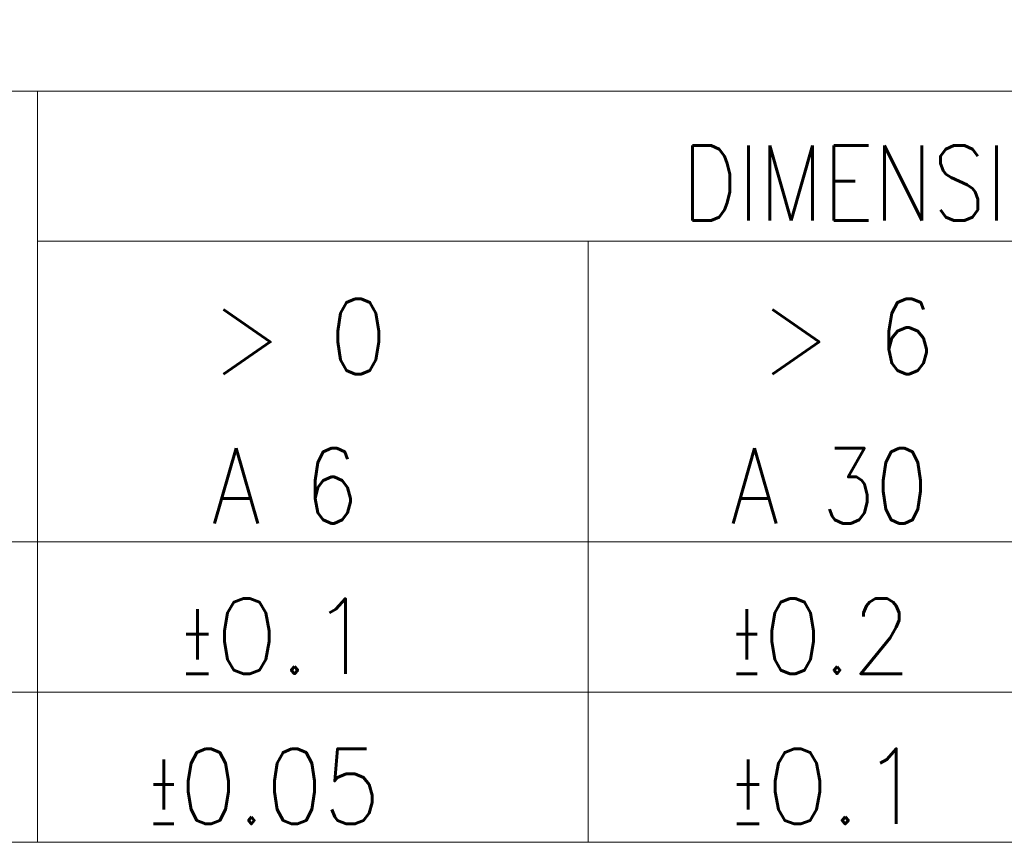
# Model space of a CAD drawing. Header units: millimetres. Extents: x 4 to 837, y 5 to 589.
# Tile 47 of 164: x 661 to 680, y 20 to 36. Entities that reach past the tile are written whole.
import ezdxf

# ---------------------------------------------------------------- set-up
doc = ezdxf.new("R2010")
doc.units = ezdxf.units.MM
doc.layers.add('256', color=7, linetype='Continuous', true_color=0xffffff)
doc.styles.add('blockfont', font='simplex.shx')

msp = doc.modelspace()

# ---------------------------------------------------------------- linework, layer by layer
at = {"layer": '256', "color": 4, "linetype": 'Continuous', "lineweight": 18}
for p, q in [((646, 35), (836, 35)), ((661, 35), (661, 20)), ((661, 32), (716, 32)), ((672, 32), (672, 20)), ((646, 26), (661, 26)), ((661, 26), (672, 26)), ((672, 26), (683, 26)), ((646, 23), (661, 23)), ((661, 23), (672, 23)), ((672, 23), (683, 23))]:
    msp.add_line(p, q, dxfattribs=at)
at = {"layer": '256', "color": 3, "linetype": 'Continuous', "lineweight": 18}
for p, q in [((646, 20), (661, 20)), ((661, 20), (672, 20)), ((672, 20), (683, 20))]:
    msp.add_line(p, q, dxfattribs=at)

# ---------------------------------------------------------------- texts
at = {"layer": '256', "color": 1, "linetype": 'Continuous', "lineweight": 13, "insert": (676.264, 36.425), "char_height": 3, "attachment_point": 7, "line_spacing_factor": 0.903614, "style": 'blockfont'}
msp.add_mtext('\\W1.0880; ', dxfattribs=at)
at = {"layer": '256', "color": 4, "linetype": 'Continuous', "lineweight": 13, "char_height": 1.5, "attachment_point": 7, "line_spacing_factor": 0.903614, "style": 'blockfont'}
for s, insert in [('\\W0.8284;DIMENSIONAL GROUPS', (673.867, 32.414)), ('\\W0.9101;> 0', (664.479, 29.35)), ('\\W0.9023;> 6', (675.449, 29.35)), ('\\W0.8446;A 6', (664.479, 26.367)), ('\\W0.8313;A 30', (674.842, 26.367)), ('\\W0.9898;\\W0.4949;%%p\\W0.9898;0.1', (663.842, 23.367)), ('\\W0.9187;\\W0.4594;%%p\\W0.9187;0.2', (674.842, 23.367)), ('\\W0.8932;\\W0.4466;%%p\\W0.8932;0.05', (663.204, 20.367)), ('\\W0.9898;\\W0.4949;%%p\\W0.9898;0.1', (674.842, 20.367))]:
    msp.add_mtext(s, dxfattribs=dict(at, insert=insert))

doc.saveas('drawing.dxf')
